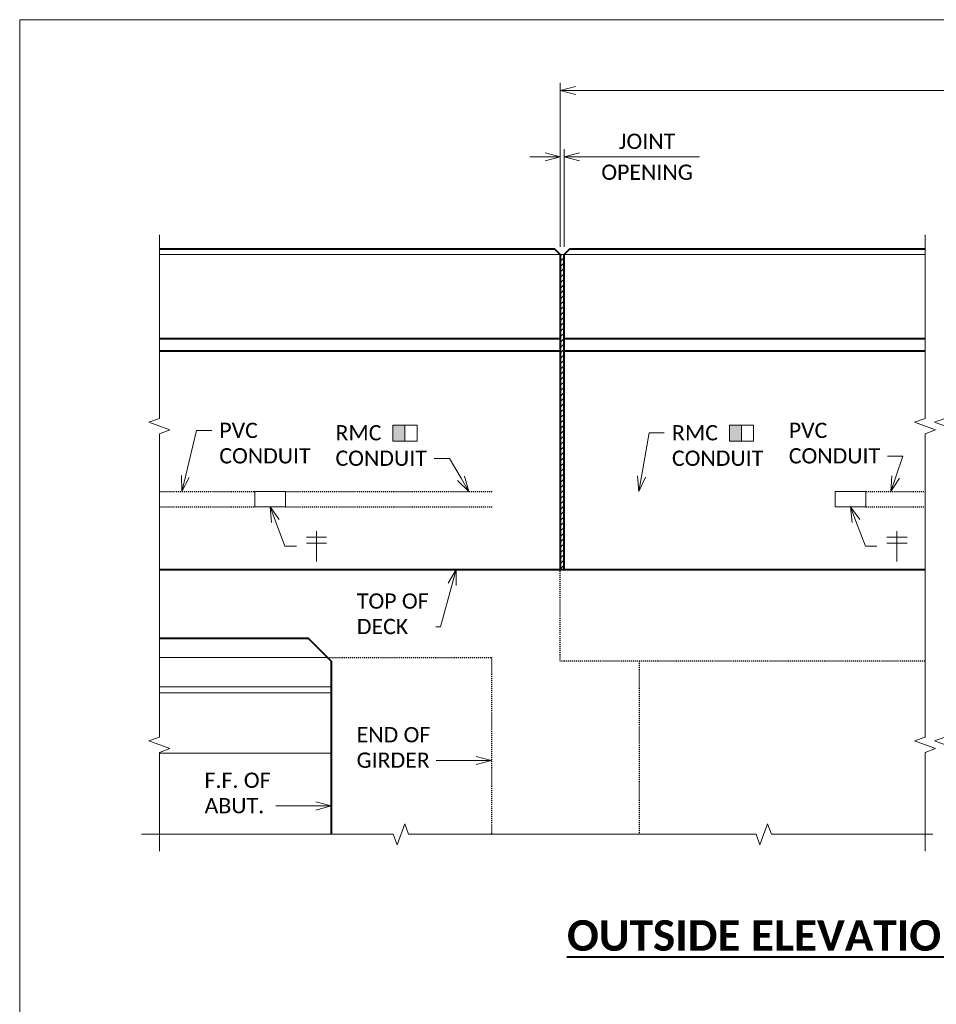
# Model space of a CAD drawing. Extents: x -1659 to 205, y -2368 to -1849.
# Tile 18 of 21: x -481 to -391, y -2212 to -2116. Entities that reach past the tile are written whole.
import ezdxf
from ezdxf import colors
from ezdxf.entities.mleader import LeaderData, LeaderLine
from ezdxf.math import Vec2, Vec3

# ---------------------------------------------------------------- set-up
doc = ezdxf.new("R2010")
doc.units = 0
doc.header["$MEASUREMENT"] = 0
doc.linetypes.add('Wisdot2', pattern=[0.125, 0.0625, -0.0625])
for name, color, linetype, lineweight in [('B_ANNO_BREAK', 7, 'Continuous', 18), ('B_ANNO_DIM', 7, 'Continuous', 18), ('B_ANNO_SYMB', 7, 'Continuous', 18), ('B_ANNO_TEXT_TITLE', 7, 'Continuous', 40), ('B_CONC_ABUT', 30, 'Continuous', 40), ('B_CONC_DECK', 1, 'Continuous', 40), ('B_CONC_PPT', 12, 'Continuous', 40), ('B_CONC_WALL', 1, 'Continuous', 40), ('B_DETAIL', 7, 'Continuous', 18), ('B_DETAIL_HIDDEN', 7, 'Wisdot2', 25)]:
    doc.layers.add(name, color=color, linetype=linetype, lineweight=lineweight)
doc.layers.add('B_ANNO_NOPLOT', color=47, linetype='Continuous', lineweight=18, plot=False)
doc.styles.get("Standard").update_dxf_attribs({"font": 'calibri.ttf'})
doc.styles.add('Title', font='calibrib.ttf', dxfattribs={"height": 0.125})
doc.dimstyles.new('Annotative', dxfattribs={"dimscale": 0, "dimtxt": 0.0625, "dimasz": 0.0625, "dimexe": 0.03125, "dimexo": 0.03125, "dimgap": 0.03125, "dimtad": 1, "dimdec": 3, "dimzin": 3, "dimdsep": 46, "dimlunit": 4, "dimtxsty": 'Standard', "dimblk": 'OPEN30', "dimcen": 0.03125, "dimaunit": 1, "dimadec": 0, "dimazin": 3, "dimtfac": 0.75, "dimtdec": 3, "dimtofl": 0, "dimtmove": 0, "dimatfit": 3, "dimldrblk": 'OPEN30', "dimfxl": 1, "dimtfill": 1, "dimfrac": 1, "dimtolj": 1, "dimtzin": 0, "dimarcsym": 0})

# ---------------------------------------------------------------- blocks, each defined once
blk = doc.blocks.new('_Open30')
at = {"color": 0, "linetype": 'ByBlock', "lineweight": -2}
for p, q in [((-1, 0.268), (0, 0)), ((0, 0), (-1, -0.268)), ((0, 0), (-1, 0))]:
    blk.add_line(p, q, dxfattribs=at)
blk = doc.blocks.new('*D118')
at = {"layer": 'B_ANNO_DIM', "color": 0, "lineweight": -2, "transparency": 16777216}
for p, q in [((53.094, 229.685), (53.094, 245.797)), ((179.094, 222.747), (179.094, 245.797)), ((54.594, 245.047), (177.594, 245.047))]:
    blk.add_line(p, q, dxfattribs=at)
at = {"layer": 'Defpoints', "color": 0, "transparency": 16777216}
for p in [(179.094, 245.047), (53.094, 228.935), (179.094, 221.997)]:
    blk.add_point(p, dxfattribs=at)
at = {"layer": 'B_ANNO_DIM', "color": 0, "lineweight": -2, "transparency": 16777216, "xscale": 1.5, "yscale": 1.5, "zscale": 1.5, "rotation": 180}
blk.add_blockref('_Open30', (53.094, 245.047), dxfattribs=at)
at = {"layer": 'B_ANNO_DIM', "color": 0, "lineweight": -2, "transparency": 16777216, "xscale": 1.5, "yscale": 1.5, "zscale": 1.5}
blk.add_blockref('_Open30', (179.094, 245.047), dxfattribs=at)
at = {"layer": 'B_ANNO_DIM', "color": 0, "transparency": 16777216, "insert": (115.375, 246.564), "char_height": 1.5, "attachment_point": 5, "bg_fill": 3, "box_fill_scale": 1.25, "bg_fill_color": 256, "bg_fill_true_color": 13158600, "bg_fill_transparency": 0}
blk.add_mtext('\\A1;WING LENGTH', dxfattribs=at)
blk = doc.blocks.new('*D92')
at = {"layer": 'B_ANNO_DIM', "color": 0, "lineweight": -2, "transparency": 16777216}
for p, q in [((-428.987, -2129.219), (-430.487, -2129.219)), ((-427.112, -2138.065), (-427.112, -2128.469)), ((-425.612, -2129.219), (-413.821, -2129.219))]:
    blk.add_line(p, q, dxfattribs=at)
at = {"layer": 'Defpoints', "color": 0, "transparency": 16777216}
for p in [(-427.487, -2129.219), (-427.112, -2129.219), (-427.112, -2138.815)]:
    blk.add_point(p, dxfattribs=at)
at = {"layer": 'B_ANNO_DIM', "color": 0, "lineweight": -2, "transparency": 16777216, "xscale": 1.5, "yscale": 1.5, "zscale": 1.5}
blk.add_blockref('_Open30', (-427.487, -2129.219), dxfattribs=at)
at = {"layer": 'B_ANNO_DIM', "color": 0, "lineweight": -2, "transparency": 16777216, "xscale": 1.5, "yscale": 1.5, "zscale": 1.5, "rotation": 180}
blk.add_blockref('_Open30', (-427.112, -2129.219), dxfattribs=at)
at = {"layer": 'B_ANNO_DIM', "color": 0, "transparency": 16777216, "char_height": 1.5, "attachment_point": 5, "bg_fill": 3, "box_fill_scale": 1.25, "bg_fill_color": 256, "bg_fill_true_color": 13158600, "bg_fill_transparency": 0}
for s, insert in [('\\A1;JOINT', (-418.967, -2127.7)), ('\\A1;OPENING', (-418.967, -2130.737))]:
    blk.add_mtext(s, dxfattribs=dict(at, insert=insert))
blk = doc.blocks.new('SYM11')
at = {"layer": 'B_ANNO_SYMB'}
blk.add_hatch(color=256, dxfattribs=at).paths.add_polyline_path([(2.87, -2.087), (4.06, -2.087), (4.06, -0.5), (2.87, -0.5)])
at = {"layer": 'B_ANNO_SYMB', "flags": 128}
for points in [[(5.251, -0.5), (2.87, -0.5), (2.87, -2.087), (5.251, -2.087), (5.251, -0.5)], [(2.87, -2.087), (4.06, -2.087), (4.06, -0.5), (2.87, -0.5), (2.87, -2.087)]]:
    blk.add_lwpolyline(points, dxfattribs=at)
blk = doc.blocks.new('cross')
at = {"layer": 'B_ANNO_SYMB'}
for p, q in [((0, 1.483), (0, -1.483)), ((-0.988, 0.89), (0.988, 0.89)), ((-0.988, 0.297), (0.988, 0.297))]:
    blk.add_line(p, q, dxfattribs=at)
blk = doc.blocks.new('*U281')
at = {"layer": 'B_ANNO_NOPLOT', "flags": 128}
blk.add_lwpolyline([(0, 0), (0, 252), (323.92766, 252), (323.92766, 238.85516), (378, 238.85516), (378, 40.49961), (316.57075, 40.49961), (316.57075, 0)], close=True, dxfattribs=at)
blk = doc.blocks.new('INS_SS42ELEC_BASE-2')
at = {"layer": 'B_DETAIL'}
h = blk.add_hatch(dxfattribs=at)
h.set_pattern_fill('USER', color=256, scale=0.375, angle=45, style=0, pattern_type=0)
h.set_pattern_definition([(45, (53.2869, 213.35588), (-0.265165, 0.265165), [])])
h.paths.add_polyline_path([(53.46897, 197.99717), (53.46897, 219.46584), (53.46897, 220.68459), (53.46897, 228.93468), (53.09397, 228.93468), (53.09397, 220.68459), (53.09397, 219.46584), (53.09397, 197.99718)])
at = {"layer": 'B_ANNO_BREAK', "flags": 128}
for points in [[(13.71924, 170.34359), (13.71924, 180.03691), (14.75019, 180.41214), (12.68829, 181.16261), (13.71924, 181.53785), (13.71924, 211.3406), (14.75019, 211.71583), (12.68829, 212.4663), (13.71924, 212.84154), (13.71924, 230.85803)], [(11.96521, 171.99516), (36.68242, 171.99516), (37.05765, 170.96421), (37.80812, 173.02611), (38.18335, 171.99516), (72.32189, 171.99516), (72.69712, 170.96421), (73.44759, 173.02611), (73.82282, 171.99516), (89.67025, 171.99516)]]:
    blk.add_lwpolyline(points, dxfattribs=at)
at = {"layer": 'B_ANNO_NOPLOT', "flags": 128}
blk.add_lwpolyline([(0, 0), (0, 252), (323.92766, 252), (323.92766, 238.85516), (378, 238.85516), (378, 40.49961), (316.57075, 40.49961), (316.57075, 0)], close=True, dxfattribs=at)
at = {"layer": 'B_CONC_ABUT', "flags": 128}
blk.add_lwpolyline([(13.71924, 191.24722), (28.34397, 191.24722), (30.59397, 188.99722), (30.59397, 171.99516)], dxfattribs=at)
at = {"layer": 'B_CONC_DECK'}
blk.add_line((13.71924, 197.99718), (53.09397, 197.99718), dxfattribs=at)
at = {"layer": 'B_CONC_PPT'}
for p, q in [((13.71924, 220.68468), (53.09397, 220.68468)), ((53.46897, 220.68468), (88.92164, 220.68468)), ((13.71924, 219.46593), (53.09397, 219.46593)), ((53.46897, 219.46593), (88.92164, 219.46593))]:
    blk.add_line(p, q, dxfattribs=at)
at = {"layer": 'B_CONC_PPT', "flags": 128}
for points in [[(13.71924, 229.49718), (52.53147, 229.49718), (53.09397, 228.93468)], [(53.46897, 228.93468), (53.46897, 228.93468), (54.03147, 229.49718), (88.92164, 229.49718)], [(53.09397, 228.93468), (53.09397, 197.99718)], [(53.46897, 197.99717), (53.46897, 228.93468)]]:
    blk.add_lwpolyline(points, dxfattribs=at)
at = {"layer": 'B_CONC_WALL'}
blk.add_line((53.09397, 197.99718), (88.92164, 197.99718), dxfattribs=at)
at = {"layer": 'B_DETAIL'}
for p, q in [((53.09397, 228.93468), (13.71924, 228.93468)), ((53.46897, 228.93468), (88.92164, 228.93468)), ((30.21901, 189.37218), (13.71924, 189.37218)), ((30.59397, 186.46593), (13.71924, 186.46593)), ((30.59397, 185.90343), (13.71924, 185.90343)), ((30.59397, 179.9503), (13.71924, 179.9503))]:
    blk.add_line(p, q, dxfattribs=at)
at = {"layer": 'B_DETAIL', "flags": 128}
blk.add_lwpolyline([(53.46897, 197.99717), (53.46897, 219.46584), (53.46897, 220.68459), (53.46897, 228.93468), (53.46897, 228.93468), (53.46897, 228.93468), (53.09397, 228.93468), (53.09397, 228.93468), (53.09397, 220.68459), (53.09397, 219.46584), (53.09397, 197.99718), (53.09397, 197.99718), (53.46897, 197.99717)], dxfattribs=at)
at = {"layer": 'B_DETAIL', "ltscale": 0.5, "flags": 128}
for points in [[(26.09397, 204.16632), (23.08972, 204.16632), (23.08972, 205.66618), (26.09397, 205.66618), (26.09397, 204.16632)], [(83.09822, 204.16632), (80.09397, 204.16632), (80.09397, 205.66618), (83.09822, 205.66618), (83.09822, 204.16632)]]:
    blk.add_lwpolyline(points, dxfattribs=at)
at = {"layer": 'B_DETAIL_HIDDEN', "ltscale": 0.75}
for p, q in [((13.71924, 205.66638), (23.08972, 205.66625)), ((26.09397, 205.66618), (46.43325, 205.66595)), ((83.09822, 205.66637), (88.92164, 205.66596)), ((13.71924, 204.16639), (23.08972, 204.16633)), ((26.09397, 204.16632), (46.43325, 204.16621)), ((83.09822, 204.16651), (88.92164, 204.16611))]:
    blk.add_line(p, q, dxfattribs=at)
at = {"layer": 'B_DETAIL_HIDDEN'}
for p, q in [((30.21901, 189.37218), (46.34397, 189.37218)), ((46.34397, 189.37218), (46.34397, 171.99516)), ((60.8256, 188.99718), (60.8256, 171.99516))]:
    blk.add_line(p, q, dxfattribs=at)
at = {"layer": 'B_DETAIL_HIDDEN', "flags": 128}
blk.add_lwpolyline([(88.92164, 188.99718), (53.09397, 188.99718), (53.09397, 197.99718)], dxfattribs=at)
for name, p in [('SYM11', (33.77782, 212.69101)), ('SYM11', (66.82346, 212.69101)), ('cross', (29.15239, 200.27575)), ('cross', (86.15664, 200.27593))]:
    blk.add_blockref(name, p)
at = {"layer": 'B_ANNO_TEXT_TITLE', "insert": (51.09998, 163.55781), "char_height": 3, "width": 99.6337617, "attachment_point": 1, "style": 'Title'}
blk.add_mtext('\\A1;\\pxqc;{\\LOUTSIDE ELEVATION OF PARAPET AT WINGWALL}', dxfattribs=at)
at = {"layer": 'B_ANNO_DIM'}
ml = blk.add_multileader_mtext('Standard', dxfattribs=at)
ml.set_content('PVC\\PCONDUIT', color=256)
ml.set_leader_properties()
ml.set_arrow_properties(name='OPEN30')
ml.build(insert=Vec2(0, 0))
ml.multileader.update_dxf_attribs({"text_right_attachment_type": 3, "dogleg_length": 0.0625, "arrow_head_size": 1.5, "scale": 24})
ctx = ml.context
ctx.base_point, ctx.scale, ctx.char_height, ctx.arrow_head_size, ctx.landing_gap_size, ctx.plane_origin = Vec3(18.85714, 211.65594), 24, 1.5, 1.5, 0.75, Vec3(35.51051, 204.23286)
ctx.right_attachment = 3
notes = []
notes.append((ctx, [(1, (1, 1, 0), (17.35714, 211.65594), (1, 0), 1.5, [(1, [(15.91711, 205.66635)], 0, [])])]))
ctx.mtext.insert, ctx.mtext.flow_direction = Vec3(19.60714, 212.4169), 5
ml = blk.add_multileader_mtext('Standard', dxfattribs=at)
ml.set_content('RMC\\PCONDUIT', color=256)
ml.set_leader_properties()
ml.set_arrow_properties(name='OPEN30')
ml.build(insert=Vec2(0, 0))
ml.multileader.update_dxf_attribs({"text_right_attachment_type": 3, "dogleg_length": 0.0625, "arrow_head_size": 1.5, "scale": 24})
ctx = ml.context
ctx.base_point, ctx.scale, ctx.char_height, ctx.arrow_head_size, ctx.landing_gap_size, ctx.plane_origin = Vec3(30.26395, 211.42066), 24, 1.5, 1.5, 0.75, Vec3(25.3589, 214.61869)
ctx.right_attachment = 3
notes.append((ctx, [(1, (1, 1, 0), (42.20164, 208.89412), (-1, 0), 1.5, [(1, [(44.11615, 205.66598)], 0, [])])]))
ctx.mtext.insert, ctx.mtext.flow_direction = Vec3(31.01395, 212.18162), 5
ml = blk.add_multileader_mtext('Standard', dxfattribs=at)
ml.set_content('RMC\\PCONDUIT', color=256)
ml.set_leader_properties()
ml.set_arrow_properties(name='OPEN30')
ml.build(insert=Vec2(0, 0))
ml.multileader.update_dxf_attribs({"text_right_attachment_type": 3, "dogleg_length": 0.0625, "arrow_head_size": 1.5, "scale": 24})
ctx = ml.context
ctx.base_point, ctx.scale, ctx.char_height, ctx.arrow_head_size, ctx.landing_gap_size, ctx.plane_origin = Vec3(63.30959, 211.42066), 24, 1.5, 1.5, 0.75, Vec3(58.40454, 214.61869)
ctx.right_attachment = 3
notes.append((ctx, [(0, (1, 1, 0), (61.80959, 211.42066), (1, 0), 1.5, [(0, [(60.81479, 205.66618), (61.80959, 211.42066), (61.80959, 211.42066)], 0, [])])]))
ctx.mtext.insert, ctx.mtext.flow_direction = Vec3(64.05959, 212.18162), 5
ml = blk.add_multileader_mtext('Standard', dxfattribs=at)
ml.set_content('PVC\\PCONDUIT', color=256)
ml.set_leader_properties()
ml.set_arrow_properties(name='OPEN30')
ml.build(insert=Vec2(0, 0))
ml.multileader.update_dxf_attribs({"text_right_attachment_type": 3, "dogleg_length": 0.0625, "arrow_head_size": 1.5, "scale": 24})
ctx = ml.context
ctx.base_point, ctx.scale, ctx.char_height, ctx.arrow_head_size, ctx.landing_gap_size, ctx.plane_origin = Vec3(74.78302, 211.65594), 24, 1.5, 1.5, 0.75, Vec3(91.4364, 204.23286)
ctx.right_attachment = 3
notes.append((ctx, [(0, (1, 1, 0), (86.72071, 209.1294), (-1, 0), 1.5, [(0, [(85.55519, 205.6662), (86.72071, 209.1294), (86.72071, 209.1294)], 0, [])])]))
ctx.mtext.insert, ctx.mtext.flow_direction = Vec3(75.53302, 212.4169), 5
ml = blk.add_multileader_mtext('Standard', dxfattribs=at)
ml.set_content('', color=256)
ml.set_leader_properties()
ml.set_arrow_properties(name='OPEN30')
ml.build(insert=Vec2(0, 0))
ml.multileader.update_dxf_attribs({"text_right_attachment_type": 3, "dogleg_length": 0.0625, "arrow_head_size": 1.5, "scale": 24})
ctx = ml.context
ctx.base_point, ctx.scale, ctx.char_height, ctx.arrow_head_size, ctx.landing_gap_size, ctx.plane_origin = Vec3(27.18668, 200.28044), 24, 1.5, 1.5, 0.75, Vec3(23.50852, 195.9709)
ctx.right_attachment = 3
notes.append((ctx, [(0, (1, 1, 0), (26.05423, 200.28044), (1, 0), 1.13245, [(0, [(24.59185, 204.16632), (26.05423, 200.28044), (26.05423, 200.28044)], 0, [])])]))
ctx.mtext.insert, ctx.mtext.flow_direction = Vec3(27.93668, 201.03044), 5
ml = blk.add_multileader_mtext('Standard', dxfattribs=at)
ml.set_content('', color=256)
ml.set_leader_properties()
ml.set_arrow_properties(name='OPEN30')
ml.build(insert=Vec2(0, 0))
ml.multileader.update_dxf_attribs({"text_right_attachment_type": 3, "dogleg_length": 0.0625, "arrow_head_size": 1.5, "scale": 24})
ctx = ml.context
ctx.base_point, ctx.scale, ctx.char_height, ctx.arrow_head_size, ctx.landing_gap_size, ctx.plane_origin = Vec3(84.19093, 200.28062), 24, 1.5, 1.5, 0.75, Vec3(80.51277, 195.97108)
ctx.right_attachment = 3
notes.append((ctx, [(0, (1, 1, 0), (83.05848, 200.28062), (1, 0), 1.13245, [(0, [(81.59609, 204.16651), (83.05848, 200.28062), (83.05848, 200.28062)], 0, [])])]))
ctx.mtext.insert, ctx.mtext.flow_direction = Vec3(84.94093, 201.03062), 5
ml = blk.add_multileader_mtext('Standard', dxfattribs=at)
ml.set_content('TOP OF\\PDECK', color=256)
ml.set_leader_properties()
ml.set_arrow_properties(name='OPEN30')
ml.build(insert=Vec2(0, 0))
ml.multileader.update_dxf_attribs({"text_right_attachment_type": 3, "dogleg_length": 0.0625, "arrow_head_size": 1.5, "scale": 24})
ctx = ml.context
ctx.base_point, ctx.scale, ctx.char_height, ctx.arrow_head_size, ctx.landing_gap_size, ctx.plane_origin = Vec3(32.36429, 194.89165), 24, 1.5, 1.5, 0.75, Vec3(45.27479, 192.36511)
ctx.right_attachment = 3
notes.append((ctx, [(0, (1, 1, 0), (41.33394, 192.36511), (-1, 0), 0.46812, [(0, [(42.8798, 197.99718), (41.33394, 192.36511), (41.33394, 192.36511)], 0, [])])]))
ctx.mtext.insert, ctx.mtext.flow_direction = Vec3(33.11429, 195.65088), 5
ml = blk.add_multileader_mtext('Standard', dxfattribs=at)
ml.set_content('END OF\\PGIRDER', color=256)
ml.set_leader_properties()
ml.set_arrow_properties(name='OPEN30')
ml.build(insert=Vec2(0, 0))
ml.multileader.update_dxf_attribs({"text_right_attachment_type": 3, "dogleg_length": 0.0625, "arrow_head_size": 1.5, "scale": 24})
ctx = ml.context
ctx.base_point, ctx.scale, ctx.char_height, ctx.arrow_head_size, ctx.landing_gap_size, ctx.plane_origin = Vec3(32.33697, 181.765), 24, 1.5, 1.5, 0.75, Vec3(46.34397, 179.23616)
ctx.right_attachment = 3
notes.append((ctx, [(0, (1, 1, 0), (42.40312, 179.23616), (-1, 0), 1.5, [(0, [(46.34397, 179.23616), (43.20504, 179.23616), (42.68071, 179.23616)], 0, [])])]))
ctx.mtext.insert, ctx.mtext.flow_direction = Vec3(33.08697, 182.52539), 5
ml = blk.add_multileader_mtext('Standard', dxfattribs=at)
ml.set_content('F.F. OF\\PABUT.', color=256)
ml.set_leader_properties()
ml.set_arrow_properties(name='OPEN30')
ml.build(insert=Vec2(0, 0))
ml.multileader.update_dxf_attribs({"text_right_attachment_type": 3, "dogleg_length": 0.0625, "arrow_head_size": 1.5, "scale": 24})
ctx = ml.context
ctx.base_point, ctx.scale, ctx.char_height, ctx.arrow_head_size, ctx.landing_gap_size, ctx.plane_origin = Vec3(17.40504, 177.29352), 24, 1.5, 1.5, 0.75, Vec3(30.59397, 174.77852)
ctx.right_attachment = 3
notes.append((ctx, [(0, (1, 1, 0), (26.65312, 174.77852), (-1, 0), 1.5, [(0, [(30.59397, 174.77852), (27.45504, 174.77852), (26.93071, 174.77852)], 0, [])])]))
ctx.mtext.insert, ctx.mtext.flow_direction = Vec3(18.15504, 178.05448), 5
for ctx, leaders in notes:
    for number, flags, end, landing, length, lines in leaders:
        leader = LeaderData()
        leader.index, (leader.has_last_leader_line, leader.has_dogleg_vector, leader.attachment_direction) = number, flags
        leader.last_leader_point, leader.dogleg_vector, leader.dogleg_length = Vec3(end), Vec3(landing), length
        for number, points, colour, breaks in lines:
            line = LeaderLine()
            line.index, line.vertices, line.color, line.breaks = number, Vec3.list(points), colors.encode_raw_color(colour), breaks
            leader.lines.append(line)
        ctx.leaders.append(leader)
dim = blk.add_linear_dim(base=(179.09397, 245.04679), p1=(53.09397, 228.93468), p2=(179.09397, 221.99718), text='WING LENGTH', dimstyle='Annotative', dxfattribs=at)
dim.commit()
dim.dimension.update_dxf_attribs({"geometry": '*D118', "text_midpoint": (115.37522, 245.04679), "dimtype": 128})
at = {"layer": 'B_ANNO_BREAK', "flags": 128}
for points in [[(88.92164, 170.34359), (88.92164, 180.03691), (89.95259, 180.41214), (87.89069, 181.16261), (88.92164, 181.53785), (88.92164, 211.3406), (89.95259, 211.71583), (87.89069, 212.4663), (88.92164, 212.84154), (88.92164, 230.85803)], [(90.86383, 170.34366), (90.86383, 180.03698), (91.89478, 180.41222), (89.83289, 181.16269), (90.86383, 181.53792), (90.86383, 211.34067), (91.89478, 211.71591), (89.83289, 212.46638), (90.86383, 212.84161), (90.86383, 230.8581)]]:
    blk.add_lwpolyline(points, dxfattribs=at)
at = {"layer": 'B_ANNO_DIM'}
dim = blk.add_linear_dim(base=(53.46897, 238.53087), p1=(53.09397, 238.53087), p2=(53.46897, 228.93468), text='JOINT\\XOPENING', dimstyle='Annotative', dxfattribs=at)
dim.commit()
dim.dimension.update_dxf_attribs({"geometry": '*D92', "text_midpoint": (61.61455, 238.53087), "insert": (480.5813, 2367.74961)})

msp = doc.modelspace()

# ---------------------------------------------------------------- block references
at = {"layer": 'B_ANNO_DIM'}
msp.add_blockref('INS_SS42ELEC_BASE-2', (-480.581, -2367.75), dxfattribs=at)

# ---------------------------------------------------------------- next in the draw order: block references
msp.add_blockref('*U281', (-480.581, -2367.75))

doc.saveas('drawing.dxf')
